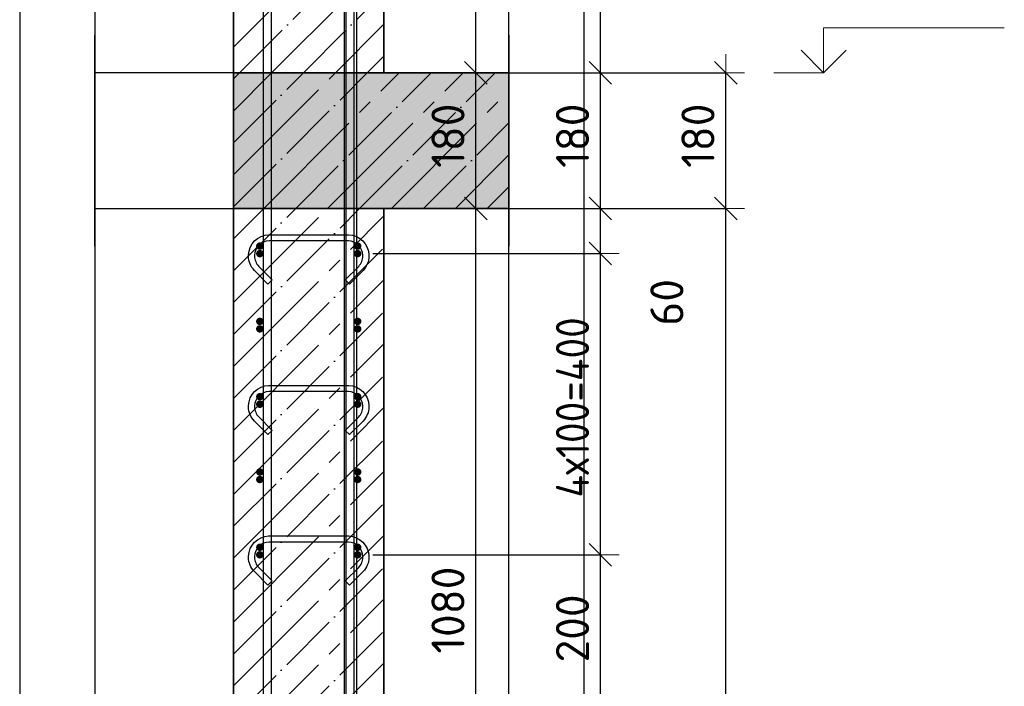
# Model space of a CAD drawing. Header units: millimetres. Extents: x -2995 to 47287, y -2809 to 58122.
# Tile 112 of 143: x 28941 to 30249, y 55754 to 56639. Entities that reach past the tile are written whole.
import ezdxf

# ---------------------------------------------------------------- set-up
doc = ezdxf.new("R2010")
doc.units = ezdxf.units.MM
doc.header["$PDMODE"] = 65
doc.linetypes.add('______11', pattern=[100, 80, -10, 0, -10])
doc.linetypes.add('______5', pattern=[220, 160, -20, 20, -20])
for name, color, linetype, lineweight in [('Standard', 7, 'Continuous', 25), ('Арм.стержн. Арматура края', 96, 'Continuous', 35), ('Арм.стержн. вертикальными 1', 22, 'Continuous', 35), ('Арм.стержн.горизонт. 1', 180, 'Continuous', 35), ('Высотная отметки_ общее', 7, 'Continuous', 13), ('Размерная линия_ общее', 7, 'Continuous', 13)]:
    doc.layers.add(name, color=color, linetype=linetype, lineweight=lineweight)
doc.layers.add('Арм.стержн. вертикальными 2', color=7, linetype='Continuous', lineweight=35, true_color=0x006e00)
doc.layers.add('Арм.стержн.Стяжки', color=7, linetype='Continuous', lineweight=35, true_color=0x501e0f)
doc.styles.add('ISOCPEUR', font='ISOCPEUR')
doc.dimstyles.new('DIMSTYLE_10', dxfattribs={"dimtxt": 44, "dimasz": 50, "dimexe": 0, "dimexo": 0, "dimgap": 22, "dimtad": 0, "dimdec": 0, "dimrnd": 5, "dimzin": 12, "dimdsep": 46, "dimtxsty": 'ISOCPEUR', "dimblk1": 'ALL_ML_STRICH', "dimblk2": 'ALL_ML_STRICH', "dimsah": 1, "dimcen": 0, "dimclrd": 7, "dimclre": 256, "dimclrt": 7, "dimadec": 0, "dimazin": 0, "dimtfac": 1, "dimtdec": 0, "dimtix": 1, "dimtmove": 2, "dimatfit": 3, "dimfxl": 0, "dimtvp": 1.2, "dimtzin": 0, "dimlwd": 0, "dimlwe": -3, "dimarcsym": 0})
doc.dimstyles.new('DIMSTYLE_3', dxfattribs={"dimtxt": 44, "dimasz": 50, "dimexe": 0, "dimexo": 0, "dimgap": 22, "dimtad": 2, "dimdec": 0, "dimrnd": 5, "dimzin": 12, "dimdsep": 46, "dimtxsty": 'ISOCPEUR', "dimblk1": 'ALL_ML_STRICH', "dimblk2": 'ALL_ML_STRICH', "dimsah": 1, "dimcen": 0, "dimclrd": 7, "dimclre": 256, "dimclrt": 7, "dimadec": 0, "dimazin": 0, "dimtfac": 1, "dimtdec": 0, "dimtix": 1, "dimtmove": 2, "dimatfit": 3, "dimfxl": 0, "dimtzin": 0, "dimlwd": 0, "dimlwe": -3, "dimarcsym": 0})

# ---------------------------------------------------------------- blocks, each defined once
blk = doc.blocks.new('ALL_ML_STRICH')
at = {"color": 0, "linetype": 'ByBlock', "lineweight": -2}
for p, q in [((-0.3, -0.3), (0.3, 0.3)), ((0, -0.5), (0, 0.5)), ((-1, 0), (0.5, 0))]:
    blk.add_line(p, q, dxfattribs=at)
blk = doc.blocks.new('*D376')
at = {"layer": 'DEFPOINTS', "color": 7, "linetype": 'Continuous', "lineweight": 13, "transparency": 33554687}
for p in [(29425, 56388.8), (29372.6, 55308.8), (29547.1, 55308.8)]:
    blk.add_point(p, dxfattribs=at)
at = {"layer": 'Размерная линия_ общее', "color": 253, "linetype": 'Continuous', "lineweight": -2, "true_color": 0xa0a0a0, "transparency": 33554687}
for p, q in [((29445, 56388.8), (29547.1, 56388.8)), ((29392.6, 55308.8), (29547.1, 55308.8))]:
    blk.add_line(p, q, dxfattribs=at)
at = {"layer": 'Размерная линия_ общее', "color": 7, "linetype": 'Continuous', "lineweight": -2, "transparency": 33554687}
blk.add_line((29547.1, 55308.8), (29547.1, 56388.8), dxfattribs=at)
at = {"layer": 'Размерная линия_ общее', "color": 7, "linetype": 'Continuous', "lineweight": 13, "transparency": 33554687, "xscale": 50, "yscale": 50, "zscale": 50}
for p, rotation in [((29547.1, 56388.8), 90), ((29547.1, 55308.8), 270)]:
    blk.add_blockref('ALL_ML_STRICH', p, dxfattribs=dict(at, rotation=rotation))
at = {"layer": 'Размерная линия_ общее', "color": 7, "linetype": 'Continuous', "lineweight": 13, "transparency": 33554687, "insert": (29510.1, 55855.4), "char_height": 44, "width": 176, "attachment_point": 5, "rotation": 90, "style": 'ISOCPEUR'}
blk.add_mtext('\\A1;{1080}', dxfattribs=at)
blk = doc.blocks.new('*D377')
at = {"layer": 'DEFPOINTS', "color": 7, "linetype": 'Continuous', "lineweight": 13, "transparency": 33554687}
for p in [(29425, 56568.8), (29425, 56388.8), (29547.1, 56388.8)]:
    blk.add_point(p, dxfattribs=at)
at = {"layer": 'Размерная линия_ общее', "color": 253, "linetype": 'Continuous', "lineweight": -2, "true_color": 0xa0a0a0, "transparency": 33554687}
for p, q in [((29445, 56568.8), (29547.1, 56568.8)), ((29445, 56388.8), (29547.1, 56388.8))]:
    blk.add_line(p, q, dxfattribs=at)
at = {"layer": 'Размерная линия_ общее', "color": 7, "linetype": 'Continuous', "lineweight": -2, "transparency": 33554687}
blk.add_line((29547.1, 56388.8), (29547.1, 56568.8), dxfattribs=at)
at = {"layer": 'Размерная линия_ общее', "color": 7, "linetype": 'Continuous', "lineweight": 13, "transparency": 33554687, "xscale": 50, "yscale": 50, "zscale": 50}
for p, rotation in [((29547.1, 56568.8), 90), ((29547.1, 56388.8), 270)]:
    blk.add_blockref('ALL_ML_STRICH', p, dxfattribs=dict(at, rotation=rotation))
at = {"layer": 'Размерная линия_ общее', "color": 7, "linetype": 'Continuous', "lineweight": 13, "transparency": 33554687, "insert": (29510.1, 56485.4), "char_height": 44, "width": 132, "attachment_point": 5, "rotation": 90, "style": 'ISOCPEUR'}
blk.add_mtext('\\A1;{180}', dxfattribs=at)
blk = doc.blocks.new('*D378')
at = {"layer": 'DEFPOINTS', "color": 7, "linetype": 'Continuous', "lineweight": 13, "transparency": 33554687}
for p in [(29388.6, 57648.8), (29425, 56568.8), (29547.1, 56568.8)]:
    blk.add_point(p, dxfattribs=at)
at = {"layer": 'Размерная линия_ общее', "color": 253, "linetype": 'Continuous', "lineweight": -2, "true_color": 0xa0a0a0, "transparency": 33554687}
for p, q in [((29408.6, 57648.8), (29547.1, 57648.8)), ((29445, 56568.8), (29547.1, 56568.8))]:
    blk.add_line(p, q, dxfattribs=at)
at = {"layer": 'Размерная линия_ общее', "color": 7, "linetype": 'Continuous', "lineweight": -2, "transparency": 33554687}
blk.add_line((29547.1, 56568.8), (29547.1, 57648.8), dxfattribs=at)
at = {"layer": 'Размерная линия_ общее', "color": 7, "linetype": 'Continuous', "lineweight": 13, "transparency": 33554687, "xscale": 50, "yscale": 50, "zscale": 50}
for p, rotation in [((29547.1, 57648.8), 90), ((29547.1, 56568.8), 270)]:
    blk.add_blockref('ALL_ML_STRICH', p, dxfattribs=dict(at, rotation=rotation))
at = {"layer": 'Размерная линия_ общее', "color": 7, "linetype": 'Continuous', "lineweight": 13, "transparency": 33554687, "insert": (29510.1, 57115.4), "char_height": 44, "width": 176, "attachment_point": 5, "rotation": 90, "style": 'ISOCPEUR'}
blk.add_mtext('\\A1;{1080}', dxfattribs=at)
blk = doc.blocks.new('COMPLEX_ELEVATIONDIM_9')
at = {"layer": 'Высотная отметки_ общее', "color": 7, "linetype": 'Continuous', "lineweight": 13, "transparency": 33554687}
for p, q in [((30009.2, 56568.8), (30009.2, 56628.8)), ((30009.2, 56628.8), (30249.2, 56628.8)), ((30009.2, 56568.8), (29979.2, 56598.8)), ((30009.2, 56568.8), (30039.2, 56598.8)), ((30009.2, 56568.8), (30009.2, 56568.8)), ((30009.2, 56568.8), (30009.2, 56568.8)), ((30009.2, 56568.8), (30009.2, 56568.8)), ((30009.2, 56568.8), (30009.2, 56568.8))]:
    blk.add_line(p, q, dxfattribs=at)
blk.add_lwpolyline([(30009.2, 56568.8), (30003.5, 56568.8), (30003.5, 56568.8), (29943.1, 56568.8)], dxfattribs=at)
blk = doc.blocks.new('*D388')
at = {"layer": 'DEFPOINTS', "color": 7, "linetype": 'Continuous', "lineweight": 13, "transparency": 33554687}
for p in [(29521.3, 56388.8), (29549.9, 53268.8), (29879.2, 53268.8)]:
    blk.add_point(p, dxfattribs=at)
at = {"layer": 'Размерная линия_ общее', "color": 253, "linetype": 'Continuous', "lineweight": -2, "true_color": 0xa0a0a0, "transparency": 33554687}
for p, q in [((29541.3, 56388.8), (29879.2, 56388.8)), ((29569.9, 53268.8), (29879.2, 53268.8))]:
    blk.add_line(p, q, dxfattribs=at)
at = {"layer": 'Размерная линия_ общее', "color": 7, "linetype": 'Continuous', "lineweight": -2, "transparency": 33554687}
blk.add_line((29879.2, 53268.8), (29879.2, 56388.8), dxfattribs=at)
at = {"layer": 'Размерная линия_ общее', "color": 7, "linetype": 'Continuous', "lineweight": 13, "transparency": 33554687, "xscale": 50, "yscale": 50, "zscale": 50}
for p, rotation in [((29879.2, 56388.8), 90), ((29879.2, 53268.8), 270)]:
    blk.add_blockref('ALL_ML_STRICH', p, dxfattribs=dict(at, rotation=rotation))
at = {"layer": 'Размерная линия_ общее', "color": 7, "linetype": 'Continuous', "lineweight": 13, "transparency": 33554687, "insert": (29842.2, 54835.4), "char_height": 44, "width": 176, "attachment_point": 5, "rotation": 90, "style": 'ISOCPEUR'}
blk.add_mtext('\\A1;{3120}', dxfattribs=at)
blk = doc.blocks.new('*D389')
at = {"layer": 'DEFPOINTS', "color": 7, "linetype": 'Continuous', "lineweight": 13, "transparency": 33554687}
for p in [(29525.3, 56568.8), (29521.3, 56388.8), (29879.2, 56388.8)]:
    blk.add_point(p, dxfattribs=at)
at = {"layer": 'Размерная линия_ общее', "color": 253, "linetype": 'Continuous', "lineweight": -2, "true_color": 0xa0a0a0, "transparency": 33554687}
for p, q in [((29545.3, 56568.8), (29879.2, 56568.8)), ((29541.3, 56388.8), (29879.2, 56388.8))]:
    blk.add_line(p, q, dxfattribs=at)
at = {"layer": 'Размерная линия_ общее', "color": 7, "linetype": 'Continuous', "lineweight": -2, "transparency": 33554687}
blk.add_line((29879.2, 56388.8), (29879.2, 56568.8), dxfattribs=at)
at = {"layer": 'Размерная линия_ общее', "color": 7, "linetype": 'Continuous', "lineweight": 13, "transparency": 33554687, "xscale": 50, "yscale": 50, "zscale": 50}
for p, rotation in [((29879.2, 56568.8), 90), ((29879.2, 56388.8), 270)]:
    blk.add_blockref('ALL_ML_STRICH', p, dxfattribs=dict(at, rotation=rotation))
at = {"layer": 'Размерная линия_ общее', "color": 7, "linetype": 'Continuous', "lineweight": 13, "transparency": 33554687, "insert": (29842.2, 56485.4), "char_height": 44, "width": 132, "attachment_point": 5, "rotation": 90, "style": 'ISOCPEUR'}
blk.add_mtext('\\A1;{180}', dxfattribs=at)
blk = doc.blocks.new('*D392')
at = {"layer": 'DEFPOINTS', "color": 7, "linetype": 'Continuous', "lineweight": 13, "transparency": 33554687}
for p in [(29390, 55928.8), (29390, 55728.8), (29712.5, 55728.8)]:
    blk.add_point(p, dxfattribs=at)
at = {"layer": 'Размерная линия_ общее', "color": 253, "linetype": 'Continuous', "lineweight": -2, "true_color": 0xa0a0a0, "transparency": 33554687}
for p, q in [((29410, 55928.8), (29712.5, 55928.8)), ((29410, 55728.8), (29712.5, 55728.8))]:
    blk.add_line(p, q, dxfattribs=at)
at = {"layer": 'Размерная линия_ общее', "color": 7, "linetype": 'Continuous', "lineweight": -2, "transparency": 33554687}
blk.add_line((29712.5, 55728.8), (29712.5, 55928.8), dxfattribs=at)
at = {"layer": 'Размерная линия_ общее', "color": 7, "linetype": 'Continuous', "lineweight": 13, "transparency": 33554687, "xscale": 50, "yscale": 50, "zscale": 50}
for p, rotation in [((29712.5, 55928.8), 90), ((29712.5, 55728.8), 270)]:
    blk.add_blockref('ALL_ML_STRICH', p, dxfattribs=dict(at, rotation=rotation))
at = {"layer": 'Размерная линия_ общее', "color": 7, "linetype": 'Continuous', "lineweight": 13, "transparency": 33554687, "insert": (29675.5, 55831), "char_height": 44, "width": 132, "attachment_point": 5, "rotation": 90, "style": 'ISOCPEUR'}
blk.add_mtext('\\A1;{200}', dxfattribs=at)
blk = doc.blocks.new('*D393')
at = {"layer": 'DEFPOINTS', "color": 7, "linetype": 'Continuous', "lineweight": 13, "transparency": 33554687}
for p in [(29390, 56328.8), (29390, 55928.8), (29712.5, 55928.8)]:
    blk.add_point(p, dxfattribs=at)
at = {"layer": 'Размерная линия_ общее', "color": 253, "linetype": 'Continuous', "lineweight": -2, "true_color": 0xa0a0a0, "transparency": 33554687}
for p, q in [((29410, 56328.8), (29712.5, 56328.8)), ((29410, 55928.8), (29712.5, 55928.8))]:
    blk.add_line(p, q, dxfattribs=at)
at = {"layer": 'Размерная линия_ общее', "color": 7, "linetype": 'Continuous', "lineweight": -2, "transparency": 33554687}
blk.add_line((29712.5, 55928.8), (29712.5, 56328.8), dxfattribs=at)
at = {"layer": 'Размерная линия_ общее', "color": 7, "linetype": 'Continuous', "lineweight": 13, "transparency": 33554687, "xscale": 50, "yscale": 50, "zscale": 50}
for p, rotation in [((29712.5, 56328.8), 90), ((29712.5, 55928.8), 270)]:
    blk.add_blockref('ALL_ML_STRICH', p, dxfattribs=dict(at, rotation=rotation))
at = {"layer": 'Размерная линия_ общее', "color": 7, "linetype": 'Continuous', "lineweight": 13, "transparency": 33554687, "insert": (29653.5, 56004.8), "char_height": 44, "width": 2.2, "attachment_point": 1, "rotation": 90, "line_spacing_factor": 0.60241, "style": 'ISOCPEUR'}
blk.add_mtext('\\W0.91;4х100=400', dxfattribs=at)
blk = doc.blocks.new('*D394')
at = {"layer": 'DEFPOINTS', "color": 7, "linetype": 'Continuous', "lineweight": 13, "transparency": 33554687}
for p in [(29425, 56388.8), (29390, 56328.8), (29712.5, 56328.8)]:
    blk.add_point(p, dxfattribs=at)
at = {"layer": 'Размерная линия_ общее', "color": 253, "linetype": 'Continuous', "lineweight": -2, "true_color": 0xa0a0a0, "transparency": 33554687}
for p, q in [((29445, 56388.8), (29712.5, 56388.8)), ((29410, 56328.8), (29712.5, 56328.8))]:
    blk.add_line(p, q, dxfattribs=at)
at = {"layer": 'Размерная линия_ общее', "color": 7, "linetype": 'Continuous', "lineweight": -2, "transparency": 33554687}
blk.add_line((29712.5, 56328.8), (29712.5, 56388.8), dxfattribs=at)
at = {"layer": 'Размерная линия_ общее', "color": 7, "linetype": 'Continuous', "lineweight": 13, "transparency": 33554687, "xscale": 50, "yscale": 50, "zscale": 50}
for p, rotation in [((29712.5, 56388.8), 90), ((29712.5, 56328.8), 270)]:
    blk.add_blockref('ALL_ML_STRICH', p, dxfattribs=dict(at, rotation=rotation))
at = {"layer": 'Размерная линия_ общее', "color": 7, "linetype": 'Continuous', "lineweight": 13, "transparency": 33554687, "insert": (29800.9, 56264.1), "char_height": 44, "width": 88, "attachment_point": 5, "rotation": 90, "style": 'ISOCPEUR'}
blk.add_mtext('\\A1;{60}', dxfattribs=at)
blk = doc.blocks.new('*D395')
at = {"layer": 'DEFPOINTS', "color": 7, "linetype": 'Continuous', "lineweight": 13, "transparency": 33554687}
for p in [(29425, 56568.8), (29425, 56388.8), (29712.5, 56388.8)]:
    blk.add_point(p, dxfattribs=at)
at = {"layer": 'Размерная линия_ общее', "color": 253, "linetype": 'Continuous', "lineweight": -2, "true_color": 0xa0a0a0, "transparency": 33554687}
for p, q in [((29445, 56568.8), (29712.5, 56568.8)), ((29445, 56388.8), (29712.5, 56388.8))]:
    blk.add_line(p, q, dxfattribs=at)
at = {"layer": 'Размерная линия_ общее', "color": 7, "linetype": 'Continuous', "lineweight": -2, "transparency": 33554687}
blk.add_line((29712.5, 56388.8), (29712.5, 56568.8), dxfattribs=at)
at = {"layer": 'Размерная линия_ общее', "color": 7, "linetype": 'Continuous', "lineweight": 13, "transparency": 33554687, "xscale": 50, "yscale": 50, "zscale": 50}
for p, rotation in [((29712.5, 56568.8), 90), ((29712.5, 56388.8), 270)]:
    blk.add_blockref('ALL_ML_STRICH', p, dxfattribs=dict(at, rotation=rotation))
at = {"layer": 'Размерная линия_ общее', "color": 7, "linetype": 'Continuous', "lineweight": 13, "transparency": 33554687, "insert": (29675.5, 56485.4), "char_height": 44, "width": 132, "attachment_point": 5, "rotation": 90, "style": 'ISOCPEUR'}
blk.add_mtext('\\A1;{180}', dxfattribs=at)
blk = doc.blocks.new('*D396')
at = {"layer": 'DEFPOINTS', "color": 7, "linetype": 'Continuous', "lineweight": 13, "transparency": 33554687}
for p in [(29385, 57398.8), (29425, 56568.8), (29712.5, 56568.8)]:
    blk.add_point(p, dxfattribs=at)
at = {"layer": 'Размерная линия_ общее', "color": 253, "linetype": 'Continuous', "lineweight": -2, "true_color": 0xa0a0a0, "transparency": 33554687}
for p, q in [((29405, 57398.8), (29712.5, 57398.8)), ((29445, 56568.8), (29712.5, 56568.8))]:
    blk.add_line(p, q, dxfattribs=at)
at = {"layer": 'Размерная линия_ общее', "color": 7, "linetype": 'Continuous', "lineweight": -2, "transparency": 33554687}
blk.add_line((29712.5, 56568.8), (29712.5, 57398.8), dxfattribs=at)
at = {"layer": 'Размерная линия_ общее', "color": 7, "linetype": 'Continuous', "lineweight": 13, "transparency": 33554687, "xscale": 50, "yscale": 50, "zscale": 50}
for p, rotation in [((29712.5, 57398.8), 90), ((29712.5, 56568.8), 270)]:
    blk.add_blockref('ALL_ML_STRICH', p, dxfattribs=dict(at, rotation=rotation))
at = {"layer": 'Размерная линия_ общее', "color": 7, "linetype": 'Continuous', "lineweight": 13, "transparency": 33554687, "insert": (29675.5, 56986), "char_height": 44, "width": 132, "attachment_point": 5, "rotation": 90, "style": 'ISOCPEUR'}
blk.add_mtext('\\A1;{830}', dxfattribs=at)

msp = doc.modelspace()

# ---------------------------------------------------------------- hatches: boundary and pattern name
at = {"layer": 'Standard', "linetype": 'Continuous', "lineweight": -3, "transparency": 33554687}
msp.add_hatch(color=9, dxfattribs=at).paths.add_polyline_path([(29225, 56568.8), (29225, 56388.8), (29591, 56388.8), (29591, 56568.8)])
at = {"layer": 'Арм.стержн. Арматура края', "linetype": 'Continuous', "lineweight": 50, "transparency": 33554687}
for points in [[(29265, 56338.8), (29264.7, 56340.7), (29263.6, 56342.3), (29262, 56343.4), (29260, 56343.8), (29258.1, 56343.4), (29256.5, 56342.3), (29255.4, 56340.7), (29255, 56338.8), (29255.4, 56336.9), (29256.5, 56335.3), (29258.1, 56334.2), (29260, 56333.8), (29262, 56334.2), (29263.6, 56335.3), (29264.7, 56336.9)], [(29395, 56338.8), (29394.7, 56340.7), (29393.6, 56342.3), (29392, 56343.4), (29390, 56343.8), (29388.1, 56343.4), (29386.5, 56342.3), (29385.4, 56340.7), (29385, 56338.8), (29385.4, 56336.9), (29386.5, 56335.3), (29388.1, 56334.2), (29390, 56333.8), (29392, 56334.2), (29393.6, 56335.3), (29394.7, 56336.9)], [(29265, 56238.8), (29264.7, 56240.7), (29263.6, 56242.3), (29262, 56243.4), (29260, 56243.8), (29258.1, 56243.4), (29256.5, 56242.3), (29255.4, 56240.7), (29255, 56238.8), (29255.4, 56236.9), (29256.5, 56235.3), (29258.1, 56234.2), (29260, 56233.8), (29262, 56234.2), (29263.6, 56235.3), (29264.7, 56236.9)], [(29395, 56238.8), (29394.7, 56240.7), (29393.6, 56242.3), (29392, 56243.4), (29390, 56243.8), (29388.1, 56243.4), (29386.5, 56242.3), (29385.4, 56240.7), (29385, 56238.8), (29385.4, 56236.9), (29386.5, 56235.3), (29388.1, 56234.2), (29390, 56233.8), (29392, 56234.2), (29393.6, 56235.3), (29394.7, 56236.9)], [(29265, 56138.8), (29264.7, 56140.7), (29263.6, 56142.3), (29262, 56143.4), (29260, 56143.8), (29258.1, 56143.4), (29256.5, 56142.3), (29255.4, 56140.7), (29255, 56138.8), (29255.4, 56136.9), (29256.5, 56135.3), (29258.1, 56134.2), (29260, 56133.8), (29262, 56134.2), (29263.6, 56135.3), (29264.7, 56136.9)], [(29395, 56138.8), (29394.7, 56140.7), (29393.6, 56142.3), (29392, 56143.4), (29390, 56143.8), (29388.1, 56143.4), (29386.5, 56142.3), (29385.4, 56140.7), (29385, 56138.8), (29385.4, 56136.9), (29386.5, 56135.3), (29388.1, 56134.2), (29390, 56133.8), (29392, 56134.2), (29393.6, 56135.3), (29394.7, 56136.9)], [(29265, 56038.8), (29264.7, 56040.7), (29263.6, 56042.3), (29262, 56043.4), (29260, 56043.8), (29258.1, 56043.4), (29256.5, 56042.3), (29255.4, 56040.7), (29255, 56038.8), (29255.4, 56036.9), (29256.5, 56035.3), (29258.1, 56034.2), (29260, 56033.8), (29262, 56034.2), (29263.6, 56035.3), (29264.7, 56036.9)], [(29395, 56038.8), (29394.7, 56040.7), (29393.6, 56042.3), (29392, 56043.4), (29390, 56043.8), (29388.1, 56043.4), (29386.5, 56042.3), (29385.4, 56040.7), (29385, 56038.8), (29385.4, 56036.9), (29386.5, 56035.3), (29388.1, 56034.2), (29390, 56033.8), (29392, 56034.2), (29393.6, 56035.3), (29394.7, 56036.9)], [(29265, 55938.8), (29264.7, 55940.7), (29263.6, 55942.3), (29262, 55943.4), (29260, 55943.8), (29258.1, 55943.4), (29256.5, 55942.3), (29255.4, 55940.7), (29255, 55938.8), (29255.4, 55936.9), (29256.5, 55935.3), (29258.1, 55934.2), (29260, 55933.8), (29262, 55934.2), (29263.6, 55935.3), (29264.7, 55936.9)], [(29395, 55938.8), (29394.7, 55940.7), (29393.6, 55942.3), (29392, 55943.4), (29390, 55943.8), (29388.1, 55943.4), (29386.5, 55942.3), (29385.4, 55940.7), (29385, 55938.8), (29385.4, 55936.9), (29386.5, 55935.3), (29388.1, 55934.2), (29390, 55933.8), (29392, 55934.2), (29393.6, 55935.3), (29394.7, 55936.9)]]:
    msp.add_hatch(color=4, dxfattribs=at).paths.add_polyline_path(points)
at = {"layer": 'Арм.стержн.горизонт. 1', "linetype": 'Continuous', "lineweight": 50, "transparency": 33554687}
for points in [[(29265, 56328.8), (29264.7, 56330.7), (29263.6, 56332.3), (29262, 56333.4), (29260, 56333.8), (29258.1, 56333.4), (29256.5, 56332.3), (29255.4, 56330.7), (29255, 56328.8), (29255.4, 56326.9), (29256.5, 56325.3), (29258.1, 56324.2), (29260, 56323.8), (29262, 56324.2), (29263.6, 56325.3), (29264.7, 56326.9)], [(29395, 56328.8), (29394.7, 56330.7), (29393.6, 56332.3), (29392, 56333.4), (29390, 56333.8), (29388.1, 56333.4), (29386.5, 56332.3), (29385.4, 56330.7), (29385, 56328.8), (29385.4, 56326.9), (29386.5, 56325.3), (29388.1, 56324.2), (29390, 56323.8), (29392, 56324.2), (29393.6, 56325.3), (29394.7, 56326.9)], [(29265, 56228.8), (29264.7, 56230.7), (29263.6, 56232.3), (29262, 56233.4), (29260, 56233.8), (29258.1, 56233.4), (29256.5, 56232.3), (29255.4, 56230.7), (29255, 56228.8), (29255.4, 56226.9), (29256.5, 56225.3), (29258.1, 56224.2), (29260, 56223.8), (29262, 56224.2), (29263.6, 56225.3), (29264.7, 56226.9)], [(29395, 56228.8), (29394.7, 56230.7), (29393.6, 56232.3), (29392, 56233.4), (29390, 56233.8), (29388.1, 56233.4), (29386.5, 56232.3), (29385.4, 56230.7), (29385, 56228.8), (29385.4, 56226.9), (29386.5, 56225.3), (29388.1, 56224.2), (29390, 56223.8), (29392, 56224.2), (29393.6, 56225.3), (29394.7, 56226.9)], [(29265, 56128.8), (29264.7, 56130.7), (29263.6, 56132.3), (29262, 56133.4), (29260, 56133.8), (29258.1, 56133.4), (29256.5, 56132.3), (29255.4, 56130.7), (29255, 56128.8), (29255.4, 56126.9), (29256.5, 56125.3), (29258.1, 56124.2), (29260, 56123.8), (29262, 56124.2), (29263.6, 56125.3), (29264.7, 56126.9)], [(29395, 56128.8), (29394.7, 56130.7), (29393.6, 56132.3), (29392, 56133.4), (29390, 56133.8), (29388.1, 56133.4), (29386.5, 56132.3), (29385.4, 56130.7), (29385, 56128.8), (29385.4, 56126.9), (29386.5, 56125.3), (29388.1, 56124.2), (29390, 56123.8), (29392, 56124.2), (29393.6, 56125.3), (29394.7, 56126.9)], [(29265, 56028.8), (29264.7, 56030.7), (29263.6, 56032.3), (29262, 56033.4), (29260, 56033.8), (29258.1, 56033.4), (29256.5, 56032.3), (29255.4, 56030.7), (29255, 56028.8), (29255.4, 56026.9), (29256.5, 56025.3), (29258.1, 56024.2), (29260, 56023.8), (29262, 56024.2), (29263.6, 56025.3), (29264.7, 56026.9)], [(29395, 56028.8), (29394.7, 56030.7), (29393.6, 56032.3), (29392, 56033.4), (29390, 56033.8), (29388.1, 56033.4), (29386.5, 56032.3), (29385.4, 56030.7), (29385, 56028.8), (29385.4, 56026.9), (29386.5, 56025.3), (29388.1, 56024.2), (29390, 56023.8), (29392, 56024.2), (29393.6, 56025.3), (29394.7, 56026.9)], [(29265, 55928.8), (29264.7, 55930.7), (29263.6, 55932.3), (29262, 55933.4), (29260, 55933.8), (29258.1, 55933.4), (29256.5, 55932.3), (29255.4, 55930.7), (29255, 55928.8), (29255.4, 55926.9), (29256.5, 55925.3), (29258.1, 55924.2), (29260, 55923.8), (29262, 55924.2), (29263.6, 55925.3), (29264.7, 55926.9)], [(29395, 55928.8), (29394.7, 55930.7), (29393.6, 55932.3), (29392, 55933.4), (29390, 55933.8), (29388.1, 55933.4), (29386.5, 55932.3), (29385.4, 55930.7), (29385, 55928.8), (29385.4, 55926.9), (29386.5, 55925.3), (29388.1, 55924.2), (29390, 55923.8), (29392, 55924.2), (29393.6, 55925.3), (29394.7, 55926.9)]]:
    msp.add_hatch(color=4, dxfattribs=at).paths.add_polyline_path(points)

# ---------------------------------------------------------------- linework, layer by layer
at = {"color": 52, "linetype": 'Continuous', "lineweight": -3, "transparency": 33554687}
for p, q in [((29041, 57682.1), (29041, 52938.6)), ((29041, 57682.1), (29041, 52938.6)), ((29591, 52938.6), (29591, 57682.1)), ((29591, 52938.6), (29591, 57682.1))]:
    msp.add_line(p, q, dxfattribs=at)
at = {"color": 7, "linetype": 'Continuous', "lineweight": 35, "transparency": 33554687}
for p, q in [((29225, 57682.1), (29225, 56568.8)), ((29425, 56568.8), (29425, 57682.1))]:
    msp.add_line(p, q, dxfattribs=at)
at = {"color": 253, "linetype": '______5', "lineweight": -3, "true_color": 0xababab, "transparency": 33554687}
for p, q in [((29225, 56603.1), (29425, 56803.1)), ((29275.6, 56568.8), (29425, 56718.2)), ((29360.5, 56568.8), (29425, 56633.4))]:
    msp.add_line(p, q, dxfattribs=at)
at = {"color": 253, "linetype": '______11', "lineweight": -3, "true_color": 0xababab, "transparency": 33554687}
for p, q in [((29233.2, 56568.8), (29425, 56760.7)), ((29318, 56568.8), (29425, 56675.8)), ((29402.9, 56568.8), (29425, 56591))]:
    msp.add_line(p, q, dxfattribs=at)
at = {"color": 7, "linetype": 'Continuous', "lineweight": 25, "transparency": 33554687}
msp.add_line((29225, 56568.8), (29425, 56568.8), dxfattribs=at)
at = {"layer": 'Standard', "color": 7, "linetype": 'Continuous', "lineweight": 25, "transparency": 33554687}
for p, q in [((29041, 56338.8), (29041, 56618.8)), ((29591, 56618.8), (29591, 56338.8)), ((29225, 56568.8), (29041, 56568.8)), ((29425, 56568.8), (29225, 56568.8)), ((29041, 56388.8), (29225, 56388.8)), ((29425, 56388.8), (29225, 56388.8)), ((29225, 56388.8), (29425, 56388.8))]:
    msp.add_line(p, q, dxfattribs=at)
at = {"layer": 'Standard', "color": 253, "linetype": '______11', "lineweight": -3, "true_color": 0xababab, "transparency": 33554687}
for p, q in [((29225, 56560.7), (29233.2, 56568.8)), ((29225, 56475.8), (29318, 56568.8)), ((29225, 56391), (29402.9, 56568.8)), ((29307.7, 56388.8), (29487.7, 56568.8)), ((29392.6, 56388.8), (29572.6, 56568.8)), ((29477.5, 56388.8), (29591, 56502.4)), ((29562.3, 56388.8), (29591, 56417.5)), ((29225, 56221.3), (29392.6, 56388.8)), ((29225, 56306.1), (29307.7, 56388.8)), ((29225, 56136.4), (29425, 56336.4)), ((29225, 56051.5), (29425, 56251.5)), ((29225, 55966.7), (29425, 56166.7)), ((29225, 55881.8), (29425, 56081.8)), ((29225, 55797), (29425, 55997)), ((29225, 55712.1), (29425, 55912.1)), ((29225, 55627.3), (29425, 55827.3))]:
    msp.add_line(p, q, dxfattribs=at)
at = {"layer": 'Standard', "color": 253, "linetype": '______5', "lineweight": -3, "true_color": 0xababab, "transparency": 33554687}
for p, q in [((29225, 56518.2), (29275.6, 56568.8)), ((29225, 56433.4), (29360.5, 56568.8)), ((29265.3, 56388.8), (29445.3, 56568.8)), ((29350.2, 56388.8), (29530.2, 56568.8)), ((29435, 56388.8), (29591, 56544.8)), ((29519.9, 56388.8), (29591, 56460)), ((29225, 56263.7), (29350.2, 56388.8)), ((29225, 56348.5), (29265.3, 56388.8)), ((29225, 56178.8), (29425, 56378.8)), ((29225, 56094), (29425, 56294)), ((29225, 56009.1), (29425, 56209.1)), ((29225, 55924.3), (29425, 56124.3)), ((29225, 55839.4), (29425, 56039.4)), ((29225, 55754.6), (29425, 55954.6)), ((29225, 55669.7), (29425, 55869.7)), ((29225, 55584.9), (29425, 55784.9))]:
    msp.add_line(p, q, dxfattribs=at)
at = {"layer": 'Standard', "color": 7, "linetype": 'Continuous', "lineweight": 35, "transparency": 33554687}
for p, q in [((29225, 56568.8), (29225, 56388.8)), ((29591, 56568.8), (29425, 56568.8)), ((29225, 56388.8), (29225, 53268.8)), ((29425, 53268.8), (29425, 56388.8)), ((29425, 56388.8), (29591, 56388.8))]:
    msp.add_line(p, q, dxfattribs=at)
at = {"layer": 'Standard', "color": 7, "linetype": 'Continuous', "lineweight": 25, "transparency": 33554687}
msp.add_lwpolyline([(28941, 52838.6), (29691, 52838.6), (29691, 57782.1), (28941, 57782.1), (28941, 52838.6)], dxfattribs=at)
at = {"layer": 'Арм.стержн. вертикальными 1', "color": 4, "linetype": 'Continuous', "lineweight": 25, "transparency": 33554687}
for points in [[(29265, 53268.8), (29265, 57398.8), (29275, 57398.8), (29275, 53268.8), (29265, 53268.8)], [(29265, 53268.8), (29265, 57398.8), (29275, 57398.8), (29275, 53268.8), (29265, 53268.8)], [(29375, 53268.8), (29375, 57398.8), (29385, 57398.8), (29385, 53268.8), (29375, 53268.8)], [(29375, 53268.8), (29375, 57398.8), (29385, 57398.8), (29385, 53268.8), (29375, 53268.8)]]:
    msp.add_lwpolyline(points, dxfattribs=at)
at = {"layer": 'Арм.стержн. вертикальными 2', "color": 7, "linetype": 'Continuous', "lineweight": 25, "transparency": 33554687}
msp.add_lwpolyline([(29388.6, 57648.8), (29388.6, 55308.8), (29372.6, 55308.8), (29372.6, 57648.8), (29388.6, 57648.8)], dxfattribs=at)
at = {"layer": 'Арм.стержн.горизонт. 1', "color": 52, "linetype": 'Continuous', "lineweight": 25, "transparency": 33554687}
for p, q in [((29225, 56388.8), (29225, 56388.8)), ((29425, 56388.8), (29425, 56388.8))]:
    msp.add_line(p, q, dxfattribs=at)
at = {"layer": 'Арм.стержн.Стяжки', "color": 40, "linetype": 'Continuous', "lineweight": 25, "transparency": 33554687}
for points in [[(29373.6, 56294.1), (29391.5, 56311.9), (29392.7, 56313.4), (29393.8, 56314.9), (29394.7, 56316.5), (29395.5, 56318.2), (29396.1, 56319.9), (29396.6, 56321.7), (29396.9, 56323.5), (29397.1, 56325.4), (29397.1, 56326.6), (29396.5, 56330.2), (29395.3, 56333.9), (29393.5, 56337.2), (29391.2, 56339.9), (29388.5, 56342.2), (29385.1, 56344.1), (29381.4, 56345.3), (29377.8, 56345.8), (29272.3, 56345.8), (29268.7, 56345.3), (29265, 56344.1), (29261.6, 56342.2), (29258.9, 56339.9), (29256.6, 56337.2), (29254.8, 56333.9), (29253.6, 56330.2), (29253.1, 56326.6), (29253.1, 56325.4), (29253.2, 56323.5), (29253.5, 56321.7), (29254, 56319.9), (29254.6, 56318.2), (29255.4, 56316.5), (29256.3, 56314.9), (29257.4, 56313.4), (29258.6, 56311.9), (29276.5, 56294.1), (29270.8, 56288.4), (29252.8, 56306.5), (29251.1, 56308.4), (29249.6, 56310.5), (29248.3, 56312.8), (29247.2, 56315.1), (29246.3, 56317.5), (29245.6, 56320), (29245.2, 56322.6), (29245.1, 56325.1), (29245.1, 56327.1), (29245.7, 56332), (29247.4, 56337.1), (29250, 56341.8), (29253.2, 56345.6), (29257.1, 56348.8), (29261.8, 56351.5), (29266.8, 56353.1), (29271.7, 56353.8), (29378.4, 56353.8), (29383.3, 56353.1), (29388.3, 56351.5), (29393, 56348.8), (29396.9, 56345.6), (29400.1, 56341.8), (29402.7, 56337.1), (29404.4, 56332), (29405, 56327.1), (29405, 56325.1), (29404.9, 56322.6), (29404.5, 56320), (29403.8, 56317.5), (29402.9, 56315.1), (29401.8, 56312.8), (29400.5, 56310.5), (29399, 56308.4), (29397.3, 56306.5), (29379.3, 56288.4), (29373.6, 56294.1)], [(29373.6, 56094.1), (29391.5, 56111.9), (29392.7, 56113.4), (29393.8, 56114.9), (29394.7, 56116.5), (29395.5, 56118.2), (29396.1, 56119.9), (29396.6, 56121.7), (29396.9, 56123.5), (29397.1, 56125.4), (29397.1, 56126.6), (29396.5, 56130.2), (29395.3, 56133.9), (29393.5, 56137.2), (29391.2, 56139.9), (29388.5, 56142.2), (29385.1, 56144.1), (29381.4, 56145.3), (29377.8, 56145.8), (29272.3, 56145.8), (29268.7, 56145.3), (29265, 56144.1), (29261.6, 56142.2), (29258.9, 56139.9), (29256.6, 56137.2), (29254.8, 56133.9), (29253.6, 56130.2), (29253.1, 56126.6), (29253.1, 56125.4), (29253.2, 56123.5), (29253.5, 56121.7), (29254, 56119.9), (29254.6, 56118.2), (29255.4, 56116.5), (29256.3, 56114.9), (29257.4, 56113.4), (29258.6, 56111.9), (29276.5, 56094.1), (29270.8, 56088.4), (29252.8, 56106.5), (29251.1, 56108.4), (29249.6, 56110.5), (29248.3, 56112.8), (29247.2, 56115.1), (29246.3, 56117.5), (29245.6, 56120), (29245.2, 56122.6), (29245.1, 56125.1), (29245.1, 56127.1), (29245.7, 56132), (29247.4, 56137.1), (29250, 56141.8), (29253.2, 56145.6), (29257.1, 56148.8), (29261.8, 56151.5), (29266.8, 56153.1), (29271.7, 56153.8), (29378.4, 56153.8), (29383.3, 56153.1), (29388.3, 56151.5), (29393, 56148.8), (29396.9, 56145.6), (29400.1, 56141.8), (29402.7, 56137.1), (29404.4, 56132), (29405, 56127.1), (29405, 56125.1), (29404.9, 56122.6), (29404.5, 56120), (29403.8, 56117.5), (29402.9, 56115.1), (29401.8, 56112.8), (29400.5, 56110.5), (29399, 56108.4), (29397.3, 56106.5), (29379.3, 56088.4), (29373.6, 56094.1)], [(29373.6, 55894.1), (29391.5, 55911.9), (29392.7, 55913.4), (29393.8, 55914.9), (29394.7, 55916.5), (29395.5, 55918.2), (29396.1, 55919.9), (29396.6, 55921.7), (29396.9, 55923.5), (29397.1, 55925.4), (29397.1, 55926.6), (29396.5, 55930.2), (29395.3, 55933.9), (29393.5, 55937.2), (29391.2, 55939.9), (29388.5, 55942.2), (29385.1, 55944.1), (29381.4, 55945.3), (29377.8, 55945.8), (29272.3, 55945.8), (29268.7, 55945.3), (29265, 55944.1), (29261.6, 55942.2), (29258.9, 55939.9), (29256.6, 55937.2), (29254.8, 55933.9), (29253.6, 55930.2), (29253.1, 55926.6), (29253.1, 55925.4), (29253.2, 55923.5), (29253.5, 55921.7), (29254, 55919.9), (29254.6, 55918.2), (29255.4, 55916.5), (29256.3, 55914.9), (29257.4, 55913.4), (29258.6, 55911.9), (29276.5, 55894.1), (29270.8, 55888.4), (29252.8, 55906.5), (29251.1, 55908.4), (29249.6, 55910.5), (29248.3, 55912.8), (29247.2, 55915.1), (29246.3, 55917.5), (29245.6, 55920), (29245.2, 55922.6), (29245.1, 55925.1), (29245.1, 55927.1), (29245.7, 55932), (29247.4, 55937.1), (29250, 55941.8), (29253.2, 55945.6), (29257.1, 55948.8), (29261.8, 55951.5), (29266.8, 55953.1), (29271.7, 55953.8), (29378.4, 55953.8), (29383.3, 55953.1), (29388.3, 55951.5), (29393, 55948.8), (29396.9, 55945.6), (29400.1, 55941.8), (29402.7, 55937.1), (29404.4, 55932), (29405, 55927.1), (29405, 55925.1), (29404.9, 55922.6), (29404.5, 55920), (29403.8, 55917.5), (29402.9, 55915.1), (29401.8, 55912.8), (29400.5, 55910.5), (29399, 55908.4), (29397.3, 55906.5), (29379.3, 55888.4), (29373.6, 55894.1)]]:
    msp.add_lwpolyline(points, dxfattribs=at)

# ---------------------------------------------------------------- block references
at = {"layer": 'Высотная отметки_ общее', "color": 7, "linetype": 'Continuous', "lineweight": 13, "transparency": 33554687}
msp.add_blockref('COMPLEX_ELEVATIONDIM_9', (0, 0), dxfattribs=at)

# ---------------------------------------------------------------- dimensions: what is measured, and where the dimension line sits
at = {"layer": 'Размерная линия_ общее', "color": 7, "linetype": 'Continuous', "lineweight": 13, "transparency": 33554687}
for base, p1, p2, dimstyle, picture, middle in [((29547.1, 57648.8), (29445, 56568.8), (29408.6, 57648.8), 'DIMSTYLE_3', '*D378', (29510.1, 57115.4)), ((29712.5, 57398.8), (29445, 56568.8), (29405, 57398.8), 'DIMSTYLE_3', '*D396', (29675.5, 56986)), ((29547.1, 56568.8), (29445, 56388.8), (29445, 56568.8), 'DIMSTYLE_3', '*D377', (29510.1, 56485.4)), ((29712.5, 56568.8), (29445, 56388.8), (29445, 56568.8), 'DIMSTYLE_3', '*D395', (29675.5, 56485.4)), ((29879.2, 56568.8), (29541.3, 56388.8), (29545.3, 56568.8), 'DIMSTYLE_3', '*D389', (29842.2, 56485.4)), ((29547.1, 56388.8), (29392.6, 55308.8), (29445, 56388.8), 'DIMSTYLE_3', '*D376', (29510.1, 55855.4)), ((29712.5, 56388.8), (29410, 56328.8), (29445, 56388.8), 'DIMSTYLE_10', '*D394', (29800.9, 56264.1)), ((29879.2, 56388.8), (29569.9, 53268.8), (29541.3, 56388.8), 'DIMSTYLE_3', '*D388', (29842.2, 54835.4)), ((29712.5, 55928.8), (29410, 55728.8), (29410, 55928.8), 'DIMSTYLE_3', '*D392', (29675.5, 55831))]:
    dim = msp.add_linear_dim(base=base, p1=p1, p2=p2, angle=90, dimstyle=dimstyle, override={"dimpost": '<>', "dimclrd": 7, "dimclre": 253, "dimclrt": 7, "dimlwd": 0, "dimlwe": 65533}, dxfattribs=at)
    dim.commit()
    dim.dimension.update_dxf_attribs({"geometry": picture, "text_midpoint": middle, "dimtype": 160})
dim = msp.add_linear_dim(base=(29712.5, 56328.8), p1=(29410, 55928.8), p2=(29410, 56328.8), angle=90, text='\\W0.91;4х100=400', dimstyle='DIMSTYLE_3', override={"dimpost": '<>', "dimclrd": 7, "dimclre": 253, "dimclrt": 7, "dimlwd": 0, "dimlwe": 65533}, dxfattribs=at)
dim.commit()
dim.dimension.update_dxf_attribs({"geometry": '*D393', "text_midpoint": (29690.5, 56128.8), "dimtype": 160})

doc.saveas('drawing.dxf')
